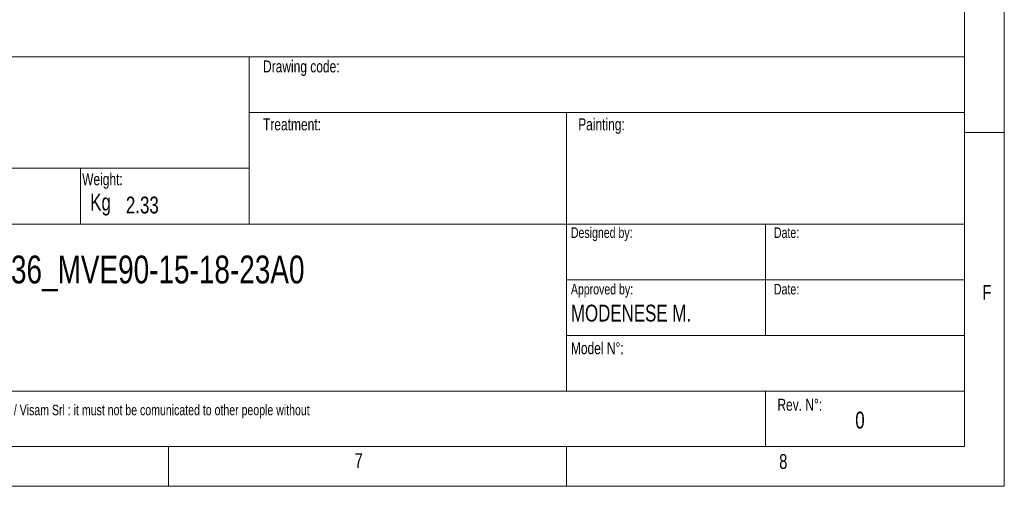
# Model space of a CAD drawing. Header units: millimetres. Extents: x 5 to 415, y 5 to 292.
# Tile 3 of 13: x 291 to 415, y 5 to 64. Entities that reach past the tile are written whole.
import ezdxf

# ---------------------------------------------------------------- set-up
doc = ezdxf.new("R2010")
doc.units = ezdxf.units.MM
doc.styles.add('SLDTEXTSTYLE0', font='TXT', dxfattribs={"width": 0.75})

# ---------------------------------------------------------------- blocks, each defined once
blk = doc.blocks.new('SW_NOTE_2')
at = {"color": 0, "linetype": 'Continuous', "lineweight": 0, "char_height": 1.3229, "attachment_point": 1, "style": 'SLDTEXTSTYLE0'}
for s, insert in [('This document belongs to OLI Spa / Visam Srl : it must not be comunicated to other people without', (0, 1.71)), ('authorization', (0, -0.06))]:
    blk.add_mtext(s, dxfattribs=dict(at, insert=insert))

msp = doc.modelspace()

# ---------------------------------------------------------------- linework, layer by layer
at = {"color": 7, "linetype": 'Continuous', "lineweight": 18}
for p, q in [((415, 5.472), (415, 292.472)), ((410, 287.472), (410, 61.662)), ((410, 61.662), (410, 10.472)), ((227.8, 59.407), (410, 59.407)), ((320.132, 59.407), (320.132, 38.407)), ((360, 52.407), (320.132, 52.407)), ((360, 52.407), (360, 17.407)), ((410, 52.407), (360, 52.407)), ((410, 49.912), (415, 49.912)), ((320.132, 45.407), (227.8, 45.407)), ((298.93, 45.407), (298.93, 38.407)), ((320.132, 38.407), (227.8, 38.407)), ((320.132, 38.407), (410, 38.407)), ((385, 38.407), (385, 24.407)), ((360, 31.407), (410, 31.407)), ((360, 24.407), (410, 24.407)), ((268.288, 17.407), (410, 17.407)), ((385, 17.407), (385, 10.472)), ((227.8, 10.472), (410, 10.472)), ((310, 10.472), (310, 5.472)), ((360, 10.472), (360, 5.472)), ((5, 5.472), (415, 5.472))]:
    msp.add_line(p, q, dxfattribs=at)

# ---------------------------------------------------------------- block references
at = {"color": 7, "linetype": 'Continuous', "lineweight": 0}
msp.add_blockref('SW_NOTE_2', (269.771, 14.008), dxfattribs=at)

# ---------------------------------------------------------------- texts
at = {"color": 7, "linetype": 'Continuous', "lineweight": 0, "attachment_point": 1, "style": 'SLDTEXTSTYLE0'}
for s, insert, char_height in [('Drawing code:', (321.879, 58.948), 1.5), ('Treatment:', (321.879, 51.675), 1.5), ('Painting:', (361.468, 51.675), 1.5), ('Weight:', (299.151, 44.78), 1.5), ('Kg', (300.165, 42.215), 2.1167), ('2.33', (304.647, 41.851), 2.1167), ('Designed by:', (360.553, 37.986), 1.32292), ('Date:', (386.059, 37.986), 1.3229), ('MVE200-3-36_MVE90-15-18-23A0', (272.454, 34.446), 3.5), ('Approved by:', (360.553, 30.89), 1.32292), ('Date:', (386.059, 30.89), 1.3229), ('F', (412.239, 30.766), 1.852), ('MODENESE M.', (360.553, 28.278), 2.11667), ('Model N°:', (360.553, 23.562), 1.5), ('Rev. N°:', (386.496, 16.464), 1.5), ('0', (396.277, 14.844), 2.117), ('7', (333.374, 9.63), 1.852), ('8', (386.717, 9.518), 1.852)]:
    msp.add_mtext(s, dxfattribs=dict(at, insert=insert, char_height=char_height))

doc.saveas('drawing.dxf')
